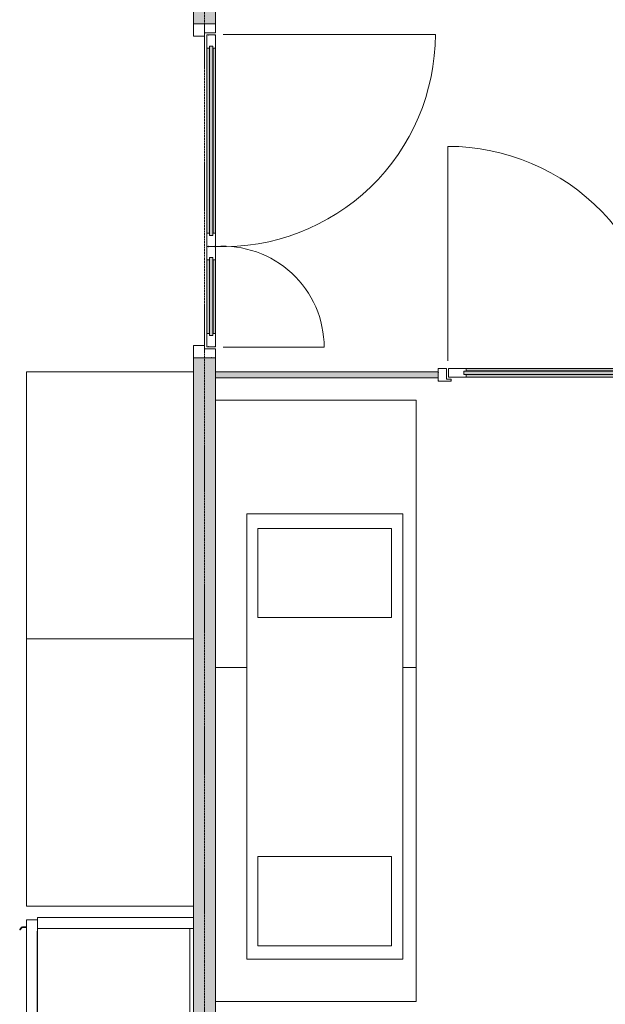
# Model space of a CAD drawing. Header units: millimetres. Extents: x -281 to 121694, y -16481 to 65128.
# Tile 26 of 256: x 16370 to 19000, y 11374 to 15794. Entities that reach past the tile are written whole.
import ezdxf

# ---------------------------------------------------------------- set-up
doc = ezdxf.new("R2010")
doc.units = ezdxf.units.MM
doc.linetypes.add('Grid Line', pattern=[12, 6, -2, 2, -2])
doc.linetypes.add('NLRS_Dash-0_6mm_Space-0_6mm_cpz', pattern=[1.2, 0.6, -0.6])
for name, color, linetype, lineweight in [('A--A2__Ruwbouw', 8, 'Continuous', 5), ('A--L$01A__Algemeen', 7, 'Continuous', 5), ('A--L$07A__Stramien', 1, 'Continuous', 5), ('A--L21__Buitenwanden', 3, 'Continuous', 5), ('A--L3__Afbouw', 2, 'Continuous', 5), ('A--L82__LosseGebruikersInvent', 1, 'Continuous', 5), ('A--L8__LosseInventaris', 1, 'Continuous', 5), ('Specialty Equipment', 1, 'Continuous', 5)]:
    doc.layers.add(name, color=color, linetype=linetype, lineweight=lineweight)

# ---------------------------------------------------------------- blocks, each defined once
blk = doc.blocks.new('NLRS_30_DO_WB_deur dubbel draai-SH_gen_cpz1 - 32_31_13_deur dubbel invulling glas_gen_aluminium_1500x2800_systeemwand-62867148-L_80_ 15')
at = {"layer": 'A--L3__Afbouw'}
for p, q in [((-750, 50), (-695, 50)), ((-749, 47.3), (-750, 47.3)), ((-750, 46.5), (-749, 46.5)), ((-749, 46.5), (-749, 47.3)), ((-696, 47.3), (-696, 46.5)), ((-695, 47.3), (-696, 47.3)), ((-696, 46.5), (-695, 46.5)), ((-695, 50), (-695, 47.3)), ((-695, 46.5), (-695, 0)), ((695, 50), (750, 50)), ((695, 47.3), (695, 50)), ((696, 47.3), (695, 47.3)), ((695, 46.5), (696, 46.5)), ((695, 0), (695, 46.5)), ((696, 46.5), (696, 47.3)), ((749, 47.3), (749, 46.5)), ((750, 47.3), (749, 47.3)), ((749, 46.5), (750, 46.5)), ((-749, -30), (-750, -30)), ((-750, -30.8), (-749, -30.8)), ((-749, -30.8), (-749, -30)), ((-711, 0), (-711, -0.8)), ((-695, 0), (-711, 0)), ((-711, -0.8), (-710, -0.8)), ((-710, -0.8), (-710, -50)), ((711, 0), (695, 0)), ((710, -0.8), (711, -0.8)), ((710, -50), (710, -0.8)), ((711, -0.8), (711, 0)), ((749, -30), (749, -30.8)), ((750, -30), (749, -30)), ((749, -30.8), (750, -30.8)), ((-710, -50), (-750, -50)), ((750, -50), (710, -50))]:
    blk.add_line(p, q, dxfattribs=at)
blk = doc.blocks.new('NLRS_30_DO_UN_paneel dubbel-SH_gen_cpz - 31_31_01_paneel_gen-62824535-L_80_ 15')
at = {"layer": 'A--L3__Afbouw'}
for points in [[(-175, -7.5), (175, -7.5), (175, 7.5), (-175, 7.5)], [(-165, 8.3), (165, 8.3), (165, 20), (-165, 20)], [(-165, -20), (165, -20), (165, -8.3), (-165, -8.3)]]:
    blk.add_hatch(color=256, dxfattribs=at).paths.add_polyline_path(points)
for p, q in [((-225, 20), (-165, 20)), ((-225, 13.3), (-225, 20)), ((-224, 13.3), (-225, 13.3)), ((-225, 12.5), (-224, 12.5)), ((-225, -16.5), (-225, 12.5)), ((-224, 12.5), (-224, 13.3)), ((-175, 7.5), (-175, -7.5)), ((-166, 7.5), (-175, 7.5)), ((-175, 7.5), (175, 7.5)), ((-175, -7.5), (-175, 7.5)), ((-166, 8.3), (-166, 7.5)), ((-165, 8.3), (-166, 8.3)), ((-165, 20), (-165, 8.3)), ((-165, 20), (165, 20)), ((165, 8.3), (-165, 8.3)), ((165, 20), (225, 20)), ((165, 8.3), (165, 20)), ((166, 8.3), (165, 8.3)), ((166, 7.5), (166, 8.3)), ((175, 7.5), (166, 7.5)), ((175, -7.5), (175, 7.5)), ((175, 7.5), (175, -7.5)), ((224, 13.3), (224, 12.5)), ((225, 13.3), (224, 13.3)), ((224, 12.5), (225, 12.5)), ((225, 20), (225, 13.3)), ((225, 12.5), (225, -16.5)), ((-224, -16.5), (-225, -16.5)), ((-225, -17.3), (-224, -17.3)), ((-225, -20), (-225, -17.3)), ((-225, -20), (-225, -17.3)), ((-224, -17.3), (-225, -17.3)), ((-165, -20), (-225, -20)), ((-224, -17.3), (-224, -16.5)), ((-175, -7.5), (-166, -7.5)), ((175, -7.5), (-175, -7.5)), ((-166, -7.5), (-166, -8.3)), ((-166, -8.3), (-165, -8.3)), ((-165, -8.3), (-165, -20)), ((-165, -8.3), (165, -8.3)), ((165, -20), (-165, -20)), ((165, -8.3), (166, -8.3)), ((165, -20), (165, -8.3)), ((225, -20), (165, -20)), ((166, -7.5), (175, -7.5)), ((166, -8.3), (166, -7.5)), ((224, -16.5), (224, -17.3)), ((225, -16.5), (224, -16.5)), ((224, -17.3), (225, -17.3)), ((225, -17.3), (224, -17.3)), ((225, -17.3), (225, -20)), ((225, -20), (225, -17.3))]:
    blk.add_line(p, q, dxfattribs=at)
blk = doc.blocks.new('NLRS_30_DO_WB_deur dubbel draai-SH_gen_cpz1 - 32_31_02_deur dubbel invulling glas_qbiq single_gen_aluminium_1500x2800_systeemwand-62867154-L_80_ 15')
at = {"layer": 'A--L3__Afbouw'}
for p, q in [((-750, 29), (-693, 29)), ((-750, 26.3), (-750, 29)), ((-749, 26.3), (-750, 26.3)), ((-750, 25.5), (-749, 25.5)), ((-750, 14), (-750, 25.5)), ((-749, 25.5), (-749, 26.3)), ((-714, 19), (-714, 18.2)), ((-693, 19), (-714, 19)), ((-714, 18.2), (-713, 18.2)), ((-713, 18.2), (-713, -29)), ((-694, 26.3), (-694, 25.5)), ((-693, 26.3), (-694, 26.3)), ((-694, 25.5), (-693, 25.5)), ((-693, 29), (-693, 26.3)), ((-693, 25.5), (-693, 19)), ((693, 29), (750, 29)), ((693, 26.3), (693, 29)), ((694, 26.3), (693, 26.3)), ((693, 25.5), (694, 25.5)), ((693, 19), (693, 25.5)), ((714, 19), (693, 19)), ((694, 25.5), (694, 26.3)), ((713, 18.2), (714, 18.2)), ((713, -29), (713, 18.2)), ((714, 18.2), (714, 19)), ((749, 26.3), (749, 25.5)), ((750, 26.3), (749, 26.3)), ((749, 25.5), (750, 25.5)), ((750, 29), (750, 26.3)), ((750, 25.5), (750, 14)), ((-749, -9), (-750, -9)), ((-750, -9.8), (-749, -9.8)), ((-750, -29), (-750, -14)), ((-713, -29), (-750, -29)), ((-749, -9.8), (-749, -9)), ((750, -29), (713, -29)), ((749, -9), (749, -9.8)), ((750, -9), (749, -9)), ((749, -9.8), (750, -9.8)), ((750, -14), (750, -29))]:
    blk.add_line(p, q, dxfattribs=at)
blk = doc.blocks.new('NLRS_30_DO_UN_paneel dubbel-SH_gen_cpz - 31_31_01_paneel_gen-62824701-L_80_ 15')
at = {"layer": 'A--L3__Afbouw'}
for points in [[(-401, -7.5), (410, -7.5), (410, 7.5), (-410, 7.5), (-410, -7.5)], [(-400, 8.3), (400, 8.3), (400, 20), (-400, 20)], [(-400, -20), (400, -20), (400, -8.3), (-400, -8.3)]]:
    blk.add_hatch(color=256, dxfattribs=at).paths.add_polyline_path(points)
for p, q in [((-400, 20), (-480, 20)), ((-480, 20), (-480, 17.3)), ((-480, 20), (-480, 17.3)), ((-480, 17.3), (-479, 17.3)), ((-479, 17.3), (-480, 17.3)), ((-479, 16.5), (-480, 16.5)), ((-480, 16.5), (-480, -12.5)), ((-479, 17.3), (-479, 16.5)), ((-410, -7.5), (-410, 7.5)), ((-410, 7.5), (-401, 7.5)), ((410, 7.5), (-410, 7.5)), ((-410, 7.5), (-410, -7.5)), ((-401, 7.5), (-401, 8.3)), ((-401, 8.3), (-400, 8.3)), ((-400, 8.3), (-400, 20)), ((400, 20), (-400, 20)), ((-400, 8.3), (400, 8.3)), ((480, 20), (400, 20)), ((400, 20), (400, 8.3)), ((400, 8.3), (401, 8.3)), ((401, 8.3), (401, 7.5)), ((401, 7.5), (410, 7.5)), ((410, 7.5), (410, -7.5)), ((410, -7.5), (410, 7.5)), ((479, 16.5), (479, 17.3)), ((479, 17.3), (480, 17.3)), ((480, 17.3), (479, 17.3)), ((480, 16.5), (479, 16.5)), ((480, 17.3), (480, 20)), ((480, 20), (480, 17.3)), ((480, -12.5), (480, 16.5)), ((-480, -12.5), (-479, -12.5)), ((-479, -13.3), (-480, -13.3)), ((-480, -13.3), (-480, -20)), ((-480, -20), (-400, -20)), ((-479, -12.5), (-479, -13.3)), ((-401, -7.5), (-410, -7.5)), ((-410, -7.5), (410, -7.5)), ((-401, -8.3), (-401, -7.5)), ((-400, -8.3), (-401, -8.3)), ((-400, -20), (-400, -8.3)), ((400, -8.3), (-400, -8.3)), ((-400, -20), (400, -20)), ((401, -8.3), (400, -8.3)), ((400, -8.3), (400, -20)), ((400, -20), (480, -20)), ((410, -7.5), (401, -7.5)), ((401, -7.5), (401, -8.3)), ((479, -13.3), (479, -12.5)), ((479, -12.5), (480, -12.5)), ((480, -13.3), (479, -13.3)), ((480, -20), (480, -13.3))]:
    blk.add_line(p, q, dxfattribs=at)
blk = doc.blocks.new('NLRS_30_DO_UN_clearance zone-SH_gen_cpz - NLRS_30_DO_UN_clearance zone-SH_gen_cpz-62737147-L_80_ 15')
at = {"layer": 'A--L3__Afbouw'}
blk.add_line((-482.5, 1016.6), (-482.5, 53.5), dxfattribs=at)
blk.add_arc((-482.5, 53.5), 963.1, 358.0066, 90, dxfattribs=at)
blk = doc.blocks.new('NLRS_30_DO_UN_paneel dubbel-SH_gen_cpz - 31_31_01_paneel_gen-V192-L_80_ 15')
at = {"layer": 'A--L3__Afbouw'}
for points in [[(425, 7.5), (-425, 7.5), (-425, -7.5), (425, -7.5)], [(415, 20), (-415, 20), (-415, 8.3), (415, 8.3)], [(416, 7.5), (415, 8.3), (415, 7.5)], [(415, -20), (415, -8.3), (-415, -8.3), (-415, -20), (31.2, -20)], [(416, -8.3), (415, -7.5), (415, -8.3)]]:
    blk.add_hatch(color=256, dxfattribs=at).paths.add_polyline_path(points)
for p, q in [((-415, 20), (-475, 20)), ((-475, 20), (-475, 17.3)), ((-475, 20), (-475, 17.3)), ((-475, 17.3), (-474, 17.3)), ((-474, 17.3), (-475, 17.3)), ((-474, 16.5), (-475, 16.5)), ((-475, 16.5), (-475, -12.5)), ((-474, 17.3), (-474, 16.5)), ((-425, -7.5), (-425, 7.5)), ((-425, 7.5), (-416, 7.5)), ((425, 7.5), (-425, 7.5)), ((-425, 7.5), (-425, -7.5)), ((-416, 7.5), (-416, 8.3)), ((-416, 8.3), (-415, 8.3)), ((-415, 8.3), (-415, 20)), ((415, 20), (-415, 20)), ((-415, 8.3), (415, 8.3)), ((475, 20), (415, 20)), ((415, 20), (415, 8.3)), ((415, 8.3), (416, 8.3)), ((416, 8.3), (416, 7.5)), ((416, 7.5), (425, 7.5)), ((425, 7.5), (425, -7.5)), ((425, -7.5), (425, 7.5)), ((474, 16.5), (474, 17.3)), ((474, 17.3), (475, 17.3)), ((475, 17.3), (474, 17.3)), ((475, 16.5), (474, 16.5)), ((475, 17.3), (475, 20)), ((475, 20), (475, 17.3)), ((475, -12.5), (475, 16.5)), ((-475, -12.5), (-474, -12.5)), ((-474, -13.3), (-475, -13.3)), ((-475, -13.3), (-475, -20)), ((-475, -20), (-415, -20)), ((-474, -12.5), (-474, -13.3)), ((-416, -7.5), (-425, -7.5)), ((-425, -7.5), (425, -7.5)), ((-416, -8.3), (-416, -7.5)), ((-415, -8.3), (-416, -8.3)), ((-415, -20), (-415, -8.3)), ((415, -8.3), (-415, -8.3)), ((-415, -20), (415, -20)), ((416, -8.3), (415, -8.3)), ((415, -8.3), (415, -20)), ((415, -20), (475, -20)), ((425, -7.5), (416, -7.5)), ((416, -7.5), (416, -8.3)), ((474, -13.3), (474, -12.5)), ((474, -12.5), (475, -12.5)), ((475, -13.3), (474, -13.3)), ((475, -20), (475, -13.3))]:
    blk.add_line(p, q, dxfattribs=at)
blk = doc.blocks.new('NLRS_30_DO_UN_clearance zone-SH_gen_cpz - NLRS_30_DO_UN_clearance zone-SH_gen_cpz-62715436-L_80_ 15')
at = {"layer": 'A--L3__Afbouw'}
blk.add_line((-477.5, 1006.6), (-477.5, 53.5), dxfattribs=at)
blk.add_arc((-477.5, 53.5), 953.1, 357.9857, 90, dxfattribs=at)
blk = doc.blocks.new('NLRS_82_FU_UN_lab en spoel tafels_gen_kad - labtafel dxbxh 900x1200x950-V352-L_80_ 15')
at = {"layer": 'A--L$01A__Algemeen'}
for p, q in [((-600, 262.7), (-600, 122.7)), ((600, -637.3), (600, 262.7)), ((-600, -577.3), (-600, -637.3)), ((-600, -637.3), (600, -637.3))]:
    blk.add_line(p, q, dxfattribs=at)
blk = doc.blocks.new('NLRS_82_FU_UN_lab en spoel tafels_gen_kad - labtafel dxbxh 900x1500x950-V353-L_80_ 15')
at = {"layer": 'A--L$01A__Algemeen'}
for p, q in [((-750, 262.7), (-750, -637.3)), ((750, 122.7), (750, 262.7)), ((750, -637.3), (750, -577.3)), ((-750, -637.3), (750, -637.3))]:
    blk.add_line(p, q, dxfattribs=at)
blk = doc.blocks.new('NLRS_82_SE_UN_koelkast_vriezer_incubator_gen_kad - vriezer -20 dxbxh 750x750x1600-51732105-L_80_ 15')
at = {"layer": 'A--L8__LosseInventaris'}
for p, q in [((-280.3, 79), (-330.3, 79)), ((-330.3, 79), (-330.3, -621)), ((-280.3, 79), (369.7, 79)), ((-280.3, 63), (-280.3, 79)), ((-280.3, -621), (-280.3, 79)), ((369.7, 63), (-280.3, 63)), ((-280.3, 63), (369.7, 63)), ((-280.3, -621), (-280.3, 63)), ((369.7, 79), (369.7, 63)), ((419.7, 79), (369.7, 79)), ((369.7, 79), (369.7, -621)), ((369.7, -621), (369.7, 63)), ((419.7, -621), (419.7, 79)), ((-330.3, -621), (-280.3, -621)), ((-318.8, -621), (-268.8, -621)), ((-318.8, -670), (-318.8, -621)), ((369.7, -621), (-280.3, -621)), ((-268.8, -622), (-268.8, -621)), ((411.2, -622), (-268.8, -622)), ((369.7, -621), (419.7, -621)), ((411.2, -670), (411.2, -622)), ((-317.8, -671), (410.2, -671)), ((-287.8, -671), (-287.8, -688.7)), ((-286, -692.5), (-276.3, -700.6)), ((-285.3, -687.5), (-285.3, -671)), ((-274.5, -698.9), (-283.5, -691.3))]:
    blk.add_line(p, q, dxfattribs=at)
for centre, radius, start, end in [((-305.3, -621), 15, 180, 204.8987), ((-282.8, -688.7), 5, 180, 230), ((-280.3, -687.5), 5, 180, 230), ((-275.3, -699.8), 1.26, 220, 50)]:
    blk.add_arc(centre, radius, start, end, dxfattribs=at)
for points, knots in [([(-317.8, -671), (-317.9, -671), (-318, -671), (-318.2, -670.9), (-318.3, -670.9), (-318.4, -670.8), (-318.5, -670.7), (-318.7, -670.5), (-318.8, -670.3), (-318.8, -670.1), (-318.8, -670)], [0, 0, 0, 0, 0.166667, 0.25, 0.333333, 0.416667, 0.5, 0.666667, 0.833333, 1, 1, 1, 1]), ([(411.2, -670), (411.2, -670.1), (411.2, -670.3), (411.1, -670.5), (410.9, -670.7), (410.8, -670.8), (410.7, -670.9), (410.6, -670.9), (410.4, -671), (410.3, -671), (410.2, -671)], [-1, -1, -1, -1, -0.833333, -0.666667, -0.5, -0.416667, -0.333333, -0.25, -0.166667, 0, 0, 0, 0])]:
    blk.add_open_spline(points, degree=3, knots=knots, dxfattribs=at)
blk = doc.blocks.new('NLRS_82_SE_LB_laboratorium apparaat space reservation_gen_cpz - lab apparaat_tafelniveau-57700394-L_80_ 15')
at = {"layer": 'A--L8__LosseInventaris', "linetype": 'NLRS_Dash-0_6mm_Space-0_6mm_cpz'}
for p, q in [((-1000, 350), (1000, 350)), ((-1000, 350), (-1000, -350)), ((1000, 350), (1000, -350)), ((-1000, -350), (1000, -350))]:
    blk.add_line(p, q, dxfattribs=at)
at = {"layer": 'Specialty Equipment'}
for p, q in [((1000, 350), (-1000, 350)), ((-1000, 350), (-1000, -350)), ((1000, -350), (1000, 350)), ((-1000, -350), (1000, -350))]:
    blk.add_line(p, q, dxfattribs=at)
blk = doc.blocks.new('NLRS_82_FU_UN_lab en spoel tafels_gen_kad - labtafel dxbxh 750x1200x950-V385-L_80_ 15')
at = {"layer": 'A--L$01A__Algemeen'}
for p, q in [((-600, 262.7), (-600, -487.3)), ((600, -487.3), (600, 262.7)), ((-600, -487.3), (600, -487.3))]:
    blk.add_line(p, q, dxfattribs=at)
blk = doc.blocks.new('NLRS_82_SE_LB_laboratorium apparaat space reservation_gen_cpz - lab apparaat_tafelniveau-57700395-L_80_ 15')
at = {"layer": 'A--L8__LosseInventaris', "linetype": 'NLRS_Dash-0_6mm_Space-0_6mm_cpz'}
for p, q in [((-200, 300), (200, 300)), ((-200, 300), (-200, -300)), ((200, 300), (200, -300)), ((-200, -300), (200, -300))]:
    blk.add_line(p, q, dxfattribs=at)
at = {"layer": 'Specialty Equipment'}
for p, q in [((200, 300), (-200, 300)), ((-200, 300), (-200, -300)), ((200, -300), (200, 300)), ((-200, -300), (200, -300))]:
    blk.add_line(p, q, dxfattribs=at)
blk = doc.blocks.new('NLRS_82_SE_LB_laboratorium apparaat space reservation_gen_cpz - lab apparaat_tafelniveau-57700396-L_80_ 15')
at = {"layer": 'A--L8__LosseInventaris', "linetype": 'NLRS_Dash-0_6mm_Space-0_6mm_cpz'}
for p, q in [((-200, 300), (200, 300)), ((-200, 300), (-200, -300)), ((200, 300), (200, -300)), ((-200, -300), (200, -300))]:
    blk.add_line(p, q, dxfattribs=at)
at = {"layer": 'Specialty Equipment'}
for p, q in [((200, 300), (-200, 300)), ((-200, 300), (-200, -300)), ((200, -300), (200, 300)), ((-200, -300), (200, -300))]:
    blk.add_line(p, q, dxfattribs=at)
blk = doc.blocks.new('NLRS_30_DO_UN_clearance zone-SH_gen_cpz - NLRS_30_DO_UN_clearance zone-SH_gen_cpz-62764942-L_80_ 15')
at = {"layer": 'A--L3__Afbouw'}
blk.add_line((-227.5, -507.2), (-227.5, -53.5), dxfattribs=at)
blk.add_arc((-227.5, -53.5), 453.7, 270, 4.2341, dxfattribs=at)

msp = doc.modelspace()

# ---------------------------------------------------------------- hatches: boundary and pattern name
at = {"layer": 'A--A2__Ruwbouw'}
h = msp.add_hatch(color=256, dxfattribs=at)
h.paths.add_polyline_path([(17192.2, 14200), (17250, 14200), (17250, 14276), (17150, 14276), (17150, 14200)])
h.paths.add_polyline_path([(17250, 15776), (17250, 15838), (17150, 15838), (17150, 15776), (17192.2, 15776)])
msp.add_hatch(color=256, dxfattribs=at).paths.add_polyline_path([(17250, 10161.9), (17250, 14200), (17150, 14200), (17150, 10161.9), (17241.9, 10161.9)])
h = msp.add_hatch(color=256, dxfattribs=at)
h.paths.add_polyline_path([(17250, 14186), (18250, 14186), (18250, 14214), (17250, 14214), (17250, 14200)])
h.paths.add_polyline_path([(19750, 14186), (21850, 14186), (21850, 14214), (19750, 14214)])
h.paths.add_polyline_path([(23350, 14186), (24350, 14186), (24350, 14214), (23350, 14214)])

# ---------------------------------------------------------------- linework, layer by layer
at = {"layer": 'A--L$07A__Stramien', "linetype": 'Grid Line'}
msp.add_line((17200, 64428.4), (17200, 5044.8), dxfattribs=at)
at = {"layer": 'A--L21__Buitenwanden'}
for p, q in [((17150, 15838), (17150, 15776)), ((17250, 15776), (17250, 15838)), ((17150, 15776), (17250, 15776)), ((17250, 14276), (17150, 14276)), ((17150, 14276), (17150, 11764)), ((17250, 10161.9), (17250, 14276)), ((18250, 14214), (17250, 14214)), ((18250, 14186), (18250, 14214)), ((17250, 14186), (18250, 14186))]:
    msp.add_line(p, q, dxfattribs=at)

# ---------------------------------------------------------------- block references
at = {"layer": 'A--L3__Afbouw'}
for name, p, rotation in [('NLRS_30_DO_WB_deur dubbel draai-SH_gen_cpz1 - 32_31_13_deur dubbel invulling glas_gen_aluminium_1500x2800_systeemwand-62867148-L_80_ 15', (17200, 15026), 90.0000000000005), ('NLRS_30_DO_UN_paneel dubbel-SH_gen_cpz - 31_31_01_paneel_gen-V192-L_80_ 15', (17230, 15251), 270.0000000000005), ('NLRS_30_DO_UN_clearance zone-SH_gen_cpz - NLRS_30_DO_UN_clearance zone-SH_gen_cpz-62715436-L_80_ 15', (17230, 15251), 270.0000000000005), ('NLRS_30_DO_UN_paneel dubbel-SH_gen_cpz - 31_31_01_paneel_gen-62824535-L_80_ 15', (17230, 14551), 90.0000000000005), ('NLRS_30_DO_UN_clearance zone-SH_gen_cpz - NLRS_30_DO_UN_clearance zone-SH_gen_cpz-62764942-L_80_ 15', (17230, 14551), 90.0000000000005), ('NLRS_30_DO_WB_deur dubbel draai-SH_gen_cpz1 - 32_31_02_deur dubbel invulling glas_qbiq single_gen_aluminium_1500x2800_systeemwand-62867154-L_80_ 15', (19000, 14200), 180)]:
    msp.add_blockref(name, p, dxfattribs=dict(at, rotation=rotation))
for name in ['NLRS_30_DO_UN_clearance zone-SH_gen_cpz - NLRS_30_DO_UN_clearance zone-SH_gen_cpz-62737147-L_80_ 15', 'NLRS_30_DO_UN_paneel dubbel-SH_gen_cpz - 31_31_01_paneel_gen-62824701-L_80_ 15']:
    msp.add_blockref(name, (18775, 14209), dxfattribs=at)
at = {"layer": 'A--L82__LosseGebruikersInvent'}
for name, p, rotation in [('NLRS_82_FU_UN_lab en spoel tafels_gen_kad - labtafel dxbxh 750x1200x950-V385-L_80_ 15', (16887.3, 13614), 269.9999999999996), ('NLRS_82_FU_UN_lab en spoel tafels_gen_kad - labtafel dxbxh 900x1200x950-V352-L_80_ 15', (17512.7, 13486), 89.9999999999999), ('NLRS_82_FU_UN_lab en spoel tafels_gen_kad - labtafel dxbxh 750x1200x950-V385-L_80_ 15', (16887.3, 12414), 269.9999999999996), ('NLRS_82_FU_UN_lab en spoel tafels_gen_kad - labtafel dxbxh 900x1500x950-V353-L_80_ 15', (17512.7, 12136), 89.9999999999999)]:
    msp.add_blockref(name, p, dxfattribs=dict(at, rotation=rotation))
at = {"layer": 'A--L8__LosseInventaris', "linetype": 'NLRS_Dash-0_6mm_Space-0_6mm_cpz', "rotation": 89.9999999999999}
for name, p in [('NLRS_82_SE_LB_laboratorium apparaat space reservation_gen_cpz - lab apparaat_tafelniveau-57700394-L_80_ 15', (17740, 12576.6)), ('NLRS_82_SE_LB_laboratorium apparaat space reservation_gen_cpz - lab apparaat_tafelniveau-57700395-L_80_ 15', (17740, 13310)), ('NLRS_82_SE_LB_laboratorium apparaat space reservation_gen_cpz - lab apparaat_tafelniveau-57700396-L_80_ 15', (17740, 11837.2))]:
    msp.add_blockref(name, p, dxfattribs=at)
at = {"layer": 'A--L8__LosseInventaris', "rotation": 269.9999999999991}
msp.add_blockref('NLRS_82_SE_UN_koelkast_vriezer_incubator_gen_kad - vriezer -20 dxbxh 750x750x1600-51732105-L_80_ 15', (17071, 11433.7), dxfattribs=at)

doc.saveas('drawing.dxf')
